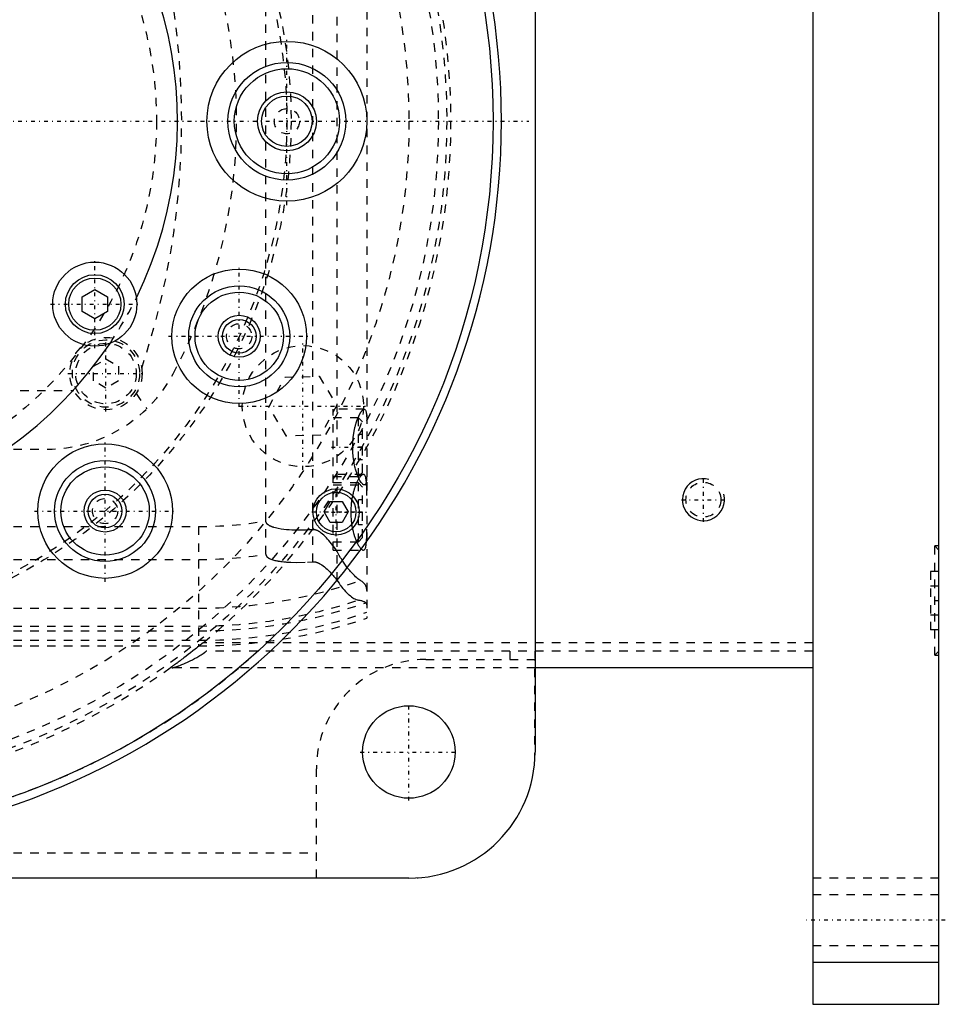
# Model space of a CAD drawing. Extents: x -602 to 139, y -105 to 105.
# Tile 13 of 14: x 29 to 139, y -105 to 12. Entities that reach past the tile are written whole.
import ezdxf

# ---------------------------------------------------------------- set-up
doc = ezdxf.new("R2010")
doc.units = 0
doc.linetypes.add('CENTER', pattern=[1.5, 0.45, -0.5, 0.05, -0.5])
doc.linetypes.add('DASHED', pattern=[2, 1, -1])
for name, color, linetype in [('AM_0', 7, 'CONTINUOUS'), ('AM_10', 7, 'CONTINUOUS'), ('AM_3', 7, 'DASHED'), ('AM_7', 7, 'CENTER')]:
    doc.layers.add(name, color=color, linetype=linetype)

msp = doc.modelspace()

# ---------------------------------------------------------------- linework, layer by layer
at = {"layer": 'AM_0', "color": 7, "linetype": 'CONTINUOUS'}
for p, q in [((123, 105), (123, -105)), ((138, -105), (138, 105)), ((90, 75), (90, -75)), ((36.17, -20.88), (37.67, -20.02)), ((36.17, -22.62), (36.17, -20.88)), ((37.67, -20.02), (39.17, -20.88)), ((39.17, -20.88), (39.17, -22.62)), ((37.67, -23.48), (36.17, -22.62)), ((39.17, -22.62), (37.67, -23.48)), ((64.91, -46.46), (65.63, -45.21)), ((65.63, -45.21), (67.07, -45.21)), ((67.07, -45.21), (67.79, -46.46)), ((65.63, -47.71), (64.91, -46.46)), ((67.79, -46.46), (67.07, -47.71)), ((67.07, -47.71), (65.63, -47.71)), ((123, -65), (90, -65)), ((75, -90), (-75, -90)), ((123, -100), (138, -100)), ((123, -105), (138, -105))]:
    msp.add_line(p, q, dxfattribs=at)
for centre, radius in [((0, 0), 85), ((60.5, 0), 9.5), ((60.5, 0), 7), ((60.5, 0), 6.25), ((60.5, 0), 3.5), ((60.5, 0), 3), ((37.67, -21.75), 5), ((37.67, -21.75), 3.5), ((37.67, -21.75), 3.1), ((54.83, -25.57), 8), ((54.83, -25.57), 6), ((54.83, -25.57), 5.25), ((54.83, -25.57), 2.5), ((54.83, -25.57), 2), ((38.89, -46.35), 8), ((38.89, -46.35), 6), ((38.89, -46.35), 5.25), ((38.89, -46.35), 2.5), ((38.89, -46.35), 2), ((66.35, -46.46), 2.75), ((66.35, -46.46), 2.35), ((75, -75), 5.5)]:
    msp.add_circle(centre, radius, dxfattribs=at)
for centre, radius, start, end in [((0, 0), 86, 280.3833, 79.6167), ((0, 0), 47.5, 333.7821, 56.2179), ((0, 0), 47.5, 243.7821, 326.2179), ((75, -75), 15, 270, 0)]:
    msp.add_arc(centre, radius, start, end, dxfattribs=at)
at = {"layer": 'AM_10', "color": 7, "linetype": 'CONTINUOUS'}
msp.add_arc((110, -45), 2.5, 75, 15, dxfattribs=at)
at = {"layer": 'AM_3', "color": 6, "linetype": 'DASHED'}
for p, q in [((70, 59.1), (70, -59.1)), ((66.48, -54.6), (66.48, 54.6)), ((63.58, -52.38), (63.58, 52.38)), ((58, -51.49), (58, 51.49)), ((37.5, -29.13), (39, -28.27)), ((37.5, -30.87), (37.5, -29.13)), ((39, -28.27), (40.5, -29.13)), ((40.5, -29.13), (40.5, -30.87)), ((58.36, -33.98), (60.28, -30.43)), ((60.28, -30.43), (64.32, -30.33)), ((64.32, -30.33), (66.44, -33.77)), ((39, -31.73), (37.5, -30.87)), ((40.5, -30.87), (39, -31.73)), ((-49.19, -32), (35.19, -32)), ((42.58, -32.38), (43.84, -34.2)), ((66.44, -33.77), (64.51, -37.32)), ((60.47, -37.43), (58.36, -33.98)), ((69.69, -34.25), (66, -34.25)), ((66, -51), (66, -34.25)), ((69, -35.25), (66, -35.25)), ((69.5, -35.75), (69, -35.25)), ((69, -42.25), (69, -35.25)), ((69.5, -41.75), (69.5, -35.75)), ((64.51, -37.32), (60.47, -37.43)), ((69.5, -37.25), (69, -37.25)), ((-46, -39), (32, -39)), ((69.5, -38.75), (69, -38.75)), ((69.5, -40.25), (69, -40.25)), ((69.59, -42), (66, -42)), ((69, -42.25), (69.5, -41.75)), ((66, -42.25), (69, -42.25)), ((69, -43), (66, -43)), ((66, -43.25), (69.69, -43.25)), ((69.5, -43.5), (69, -43)), ((69, -50), (69, -43)), ((69.5, -49.5), (69.5, -43.5)), ((69.5, -45), (69, -45)), ((69.5, -46.5), (69, -46.5)), ((69.5, -48), (69, -48)), ((-340, -48.19), (50, -48.19)), ((50, -48.19), (50, -62.39)), ((66, -50), (69, -50)), ((69, -50), (69.5, -49.5)), ((66, -51), (69.59, -51)), ((138, -51), (137.5, -50.5)), ((138, -50.5), (137.5, -50.5)), ((137.5, -63.5), (137.5, -50.5)), ((-340, -52.11), (50, -52.11)), ((137, -53.54), (137, -60.46)), ((138, -53.54), (137, -53.54)), ((138, -55.27), (137, -55.27)), ((-340, -57.89), (50, -57.89)), ((138, -58.73), (137, -58.73)), ((-340, -60.6), (50, -60.6)), ((-90, -60.02), (50, -60.02)), ((138, -60.46), (137, -60.46)), ((-90, -61.72), (50, -61.72)), ((123, -62), (50.56, -62)), ((-90, -62.39), (50, -62.39)), ((123, -63), (50.91, -63)), ((87, -63), (87, -64)), ((137.5, -63.5), (138, -63)), ((77, -64), (89.96, -64)), ((89.96, -76.12), (89.96, -64)), ((137.5, -63.5), (138, -63.5)), ((90, -65), (46.64, -65)), ((64, -89.96), (64, -77)), ((-64, -87), (64, -87)), ((64, -89.96), (76.12, -89.96)), ((138, -90), (123, -90)), ((138, -92), (123, -92)), ((123, -98), (138, -98))]:
    msp.add_line(p, q, dxfattribs=at)
for points in [[(68.45, -40.43, 0), (68.45, -40.39, 0), (68.44, -40.31, 0), (68.42, -40.23, 0), (68.42, -40.19, 0), (68.41, -40.15, 0), (68.4, -40.07, 0), (68.39, -39.99, 0), (68.38, -39.91, 0), (68.37, -39.83, 0), (68.37, -39.75, 0), (68.36, -39.71, 0), (68.36, -39.67, 0), (68.35, -39.59, 0), (68.34, -39.51, 0), (68.34, -39.43, 0), (68.33, -39.34, 0), (68.33, -39.26, 0), (68.33, -39.22, 0), (68.33, -39.18, 0), (68.32, -39.1, 0), (68.32, -39.02, 0), (68.32, -38.98, 0), (68.32, -38.94, 0), (68.32, -38.86, 0), (68.32, -38.78, 0), (68.32, -38.74, 0), (68.32, -38.7, 0), (68.32, -38.62, 0), (68.32, -38.54, 0), (68.32, -38.46, 0), (68.32, -38.38, 0), (68.33, -38.3, 0), (68.33, -38.26, 0), (68.33, -38.22, 0), (68.33, -38.13, 0), (68.34, -38.05, 0), (68.35, -37.97, 0), (68.35, -37.89, 0), (68.36, -37.81, 0), (68.36, -37.77, 0), (68.37, -37.73, 0), (68.38, -37.65, 0), (68.38, -37.57, 0), (68.39, -37.49, 0), (68.4, -37.41, 0), (68.42, -37.33, 0), (68.42, -37.29, 0), (68.43, -37.25, 0), (68.44, -37.17, 0), (68.45, -37.09, 0), (68.46, -37.02, 0), (68.48, -36.94, 0), (68.49, -36.86, 0), (68.5, -36.83, 0), (68.51, -36.79, 0), (68.52, -36.71, 0), (68.54, -36.64, 0), (68.55, -36.57, 0), (68.57, -36.5, 0), (68.59, -36.43, 0), (68.59, -36.39, 0), (68.6, -36.36, 0), (68.62, -36.29, 0), (68.64, -36.22, 0), (68.65, -36.19, 0), (68.66, -36.15, 0), (68.67, -36.09, 0), (68.69, -36.02, 0), (68.7, -35.99, 0), (68.71, -35.96, 0), (68.73, -35.9, 0), (68.75, -35.84, 0), (68.77, -35.78, 0), (68.79, -35.72, 0), (68.81, -35.66, 0), (68.82, -35.63, 0), (68.83, -35.6, 0), (68.85, -35.55, 0), (68.87, -35.5, 0), (68.89, -35.44, 0), (68.91, -35.39, 0), (68.93, -35.34, 0), (68.94, -35.31, 0), (68.95, -35.29, 0), (68.97, -35.24, 0), (68.99, -35.19, 0), (69.01, -35.14, 0), (69.03, -35.09, 0), (69.05, -35.05, 0), (69.06, -35.02, 0), (69.07, -35, 0), (69.09, -34.96, 0), (69.12, -34.91, 0), (69.14, -34.87, 0), (69.16, -34.83, 0), (69.18, -34.79, 0), (69.19, -34.77, 0), (69.2, -34.75, 0), (69.22, -34.72, 0), (69.24, -34.68, 0), (69.26, -34.65, 0), (69.28, -34.61, 0), (69.3, -34.58, 0), (69.31, -34.57, 0), (69.33, -34.55, 0), (69.35, -34.52, 0), (69.37, -34.5, 0), (69.38, -34.48, 0), (69.39, -34.47, 0), (69.41, -34.44, 0), (69.42, -34.42, 0), (69.43, -34.41, 0), (69.44, -34.4, 0), (69.46, -34.38, 0), (69.48, -34.36, 0), (69.5, -34.34, 0), (69.52, -34.33, 0), (69.54, -34.31, 0), (69.54, -34.31, 0), (69.55, -34.3, 0), (69.57, -34.29, 0), (69.59, -34.28, 0), (69.6, -34.27, 0), (69.62, -34.26, 0), (69.63, -34.26, 0), (69.64, -34.26, 0), (69.65, -34.25, 0), (69.66, -34.25, 0), (69.68, -34.25, 0), (69.69, -34.25, 0)], [(69.69, -34.25, 0), (69.7, -34.25, 0), (69.74, -34.26, 0), (69.78, -34.28, 0), (69.79, -34.3, 0), (69.81, -34.32, 0), (69.84, -34.36, 0), (69.87, -34.42, 0), (69.89, -34.48, 0), (69.91, -34.56, 0), (69.93, -34.65, 0), (69.94, -34.7, 0), (69.95, -34.75, 0), (69.96, -34.86, 0), (69.97, -34.99, 0), (69.98, -35.11, 0), (69.99, -35.25, 0), (69.99, -35.4, 0), (69.99, -35.47, 0), (70, -35.55, 0), (70, -35.71, 0), (70, -35.87, 0), (70, -35.96, 0)], [(69.69, -43.25, 0), (69.66, -43.25, 0), (69.6, -43.23, 0), (69.54, -43.19, 0), (69.51, -43.16, 0), (69.47, -43.13, 0), (69.4, -43.05, 0), (69.33, -42.96, 0), (69.25, -42.84, 0), (69.18, -42.7, 0), (69.1, -42.55, 0), (69.06, -42.47, 0), (69.02, -42.39, 0), (68.94, -42.21, 0), (68.87, -42.01, 0), (68.8, -41.81, 0), (68.73, -41.59, 0), (68.66, -41.36, 0), (68.63, -41.23, 0), (68.59, -41.11, 0), (68.53, -40.84, 0), (68.5, -40.68, 0), (68.49, -40.64, 0), (68.48, -40.59, 0), (68.48, -40.57, 0), (68.48, -40.54, 0), (68.47, -40.5, 0), (68.46, -40.45, 0), (68.45, -40.43, 0)], [(69.59, -42, 0), (69.58, -42, 0), (69.55, -42, 0), (69.52, -42.01, 0), (69.51, -42.02, 0), (69.49, -42.02, 0), (69.46, -42.04, 0), (69.43, -42.06, 0), (69.4, -42.08, 0), (69.37, -42.1, 0), (69.33, -42.13, 0), (69.32, -42.15, 0), (69.3, -42.17, 0), (69.26, -42.2, 0), (69.23, -42.25, 0), (69.19, -42.29, 0), (69.16, -42.34, 0), (69.12, -42.39, 0), (69.1, -42.42, 0), (69.08, -42.45, 0), (69.05, -42.51, 0), (69.01, -42.57, 0), (68.99, -42.6, 0), (68.97, -42.63, 0), (68.93, -42.7, 0), (68.9, -42.77, 0), (68.88, -42.81, 0), (68.86, -42.85, 0), (68.82, -42.92, 0), (68.78, -43, 0), (68.75, -43.09, 0), (68.71, -43.17, 0), (68.68, -43.26, 0), (68.66, -43.3, 0), (68.64, -43.34, 0), (68.61, -43.43, 0), (68.58, -43.53, 0), (68.54, -43.62, 0), (68.51, -43.73, 0), (68.48, -43.83, 0), (68.46, -43.88, 0), (68.45, -43.93, 0), (68.42, -44.04, 0), (68.39, -44.16, 0), (68.36, -44.27, 0), (68.33, -44.39, 0), (68.3, -44.51, 0), (68.29, -44.57, 0), (68.28, -44.63, 0), (68.25, -44.75, 0), (68.23, -44.87, 0), (68.21, -45, 0), (68.19, -45.13, 0), (68.17, -45.26, 0), (68.16, -45.32, 0), (68.15, -45.39, 0), (68.14, -45.52, 0), (68.13, -45.65, 0), (68.12, -45.78, 0), (68.11, -45.91, 0), (68.1, -46.04, 0), (68.1, -46.11, 0), (68.09, -46.17, 0), (68.09, -46.31, 0), (68.09, -46.44, 0), (68.09, -46.5, 0), (68.09, -46.56, 0), (68.09, -46.69, 0), (68.09, -46.83, 0), (68.1, -46.89, 0), (68.1, -46.96, 0), (68.11, -47.09, 0), (68.12, -47.22, 0), (68.13, -47.35, 0), (68.14, -47.48, 0), (68.15, -47.61, 0), (68.16, -47.68, 0), (68.17, -47.74, 0), (68.19, -47.87, 0), (68.21, -48, 0), (68.23, -48.13, 0), (68.25, -48.25, 0), (68.28, -48.37, 0), (68.29, -48.43, 0), (68.3, -48.49, 0), (68.33, -48.61, 0), (68.36, -48.73, 0), (68.39, -48.84, 0), (68.42, -48.96, 0), (68.45, -49.07, 0), (68.46, -49.12, 0), (68.48, -49.17, 0), (68.51, -49.27, 0), (68.54, -49.38, 0), (68.58, -49.47, 0), (68.61, -49.57, 0), (68.64, -49.66, 0), (68.66, -49.7, 0), (68.68, -49.74, 0), (68.71, -49.83, 0), (68.75, -49.91, 0), (68.78, -50, 0), (68.82, -50.08, 0), (68.86, -50.15, 0), (68.88, -50.19, 0), (68.9, -50.23, 0), (68.93, -50.3, 0), (68.97, -50.37, 0), (68.99, -50.4, 0), (69.01, -50.43, 0), (69.05, -50.49, 0), (69.08, -50.55, 0), (69.1, -50.58, 0), (69.12, -50.61, 0), (69.16, -50.66, 0), (69.19, -50.71, 0), (69.23, -50.75, 0), (69.26, -50.8, 0), (69.3, -50.83, 0), (69.32, -50.85, 0), (69.33, -50.87, 0), (69.37, -50.9, 0), (69.4, -50.92, 0), (69.43, -50.94, 0), (69.46, -50.96, 0), (69.49, -50.98, 0), (69.51, -50.98, 0), (69.52, -50.99, 0), (69.55, -51, 0), (69.58, -51, 0), (69.59, -51, 0)], [(70, -44.5, 0), (70, -44.38, 0), (70, -44.13, 0), (70, -43.9, 0), (69.99, -43.78, 0), (69.99, -43.67, 0), (69.99, -43.47, 0), (69.98, -43.27, 0), (69.97, -43.09, 0), (69.96, -42.92, 0), (69.94, -42.75, 0), (69.93, -42.68, 0), (69.92, -42.6, 0), (69.9, -42.47, 0), (69.87, -42.35, 0), (69.84, -42.25, 0), (69.8, -42.17, 0), (69.76, -42.1, 0), (69.74, -42.07, 0), (69.72, -42.05, 0), (69.67, -42.02, 0), (69.62, -42, 0), (69.59, -42, 0)], [(70, -41.54, 0), (70, -41.63, 0), (70, -41.79, 0), (70, -41.95, 0), (69.99, -42.03, 0), (69.99, -42.1, 0), (69.99, -42.25, 0), (69.98, -42.39, 0), (69.97, -42.51, 0), (69.96, -42.64, 0), (69.95, -42.75, 0), (69.94, -42.8, 0), (69.93, -42.85, 0), (69.91, -42.94, 0), (69.89, -43.02, 0), (69.87, -43.08, 0), (69.84, -43.14, 0), (69.81, -43.18, 0), (69.79, -43.2, 0), (69.78, -43.22, 0), (69.74, -43.24, 0), (69.7, -43.25, 0), (69.69, -43.25, 0)], [(63.58, -48.57, 0), (63.41, -48.58, 0), (63.07, -48.6, 0), (62.74, -48.62, 0), (62.57, -48.62, 0), (62.4, -48.63, 0), (62.07, -48.63, 0), (61.74, -48.63, 0), (61.42, -48.63, 0), (61.1, -48.62, 0), (60.78, -48.6, 0), (60.62, -48.58, 0), (60.46, -48.57, 0), (60.14, -48.54, 0), (59.8, -48.49, 0), (59.46, -48.43, 0), (59.13, -48.35, 0), (58.95, -48.3, 0), (58.9, -48.28, 0), (58.85, -48.27, 0), (58.82, -48.26, 0), (58.8, -48.25, 0), (58.75, -48.23, 0), (58.69, -48.21, 0), (58.67, -48.2, 0), (58.64, -48.19, 0), (58.59, -48.16, 0), (58.54, -48.14, 0), (58.51, -48.13, 0), (58.49, -48.11, 0), (58.44, -48.09, 0), (58.39, -48.06, 0), (58.34, -48.03, 0), (58.3, -48, 0), (58.25, -47.97, 0), (58.23, -47.95, 0), (58.21, -47.93, 0), (58.19, -47.91, 0), (58.18, -47.9, 0), (58.17, -47.9, 0), (58.17, -47.89, 0), (58.17, -47.89, 0), (58.16, -47.88, 0), (58.15, -47.88, 0), (58.15, -47.87, 0), (58.14, -47.86, 0), (58.13, -47.86, 0), (58.13, -47.85, 0), (58.13, -47.85, 0), (58.12, -47.84, 0), (58.12, -47.83, 0), (58.11, -47.83, 0), (58.11, -47.82, 0), (58.1, -47.81, 0), (58.1, -47.81, 0), (58.09, -47.81, 0), (58.09, -47.8, 0), (58.08, -47.79, 0), (58.08, -47.78, 0), (58.07, -47.78, 0), (58.07, -47.77, 0), (58.07, -47.76, 0), (58.07, -47.76, 0), (58.06, -47.75, 0), (58.06, -47.74, 0), (58.05, -47.73, 0), (58.05, -47.73, 0), (58.04, -47.72, 0), (58.04, -47.71, 0), (58.04, -47.71, 0), (58.04, -47.7, 0), (58.03, -47.69, 0), (58.03, -47.69, 0), (58.03, -47.68, 0), (58.03, -47.67, 0), (58.02, -47.67, 0), (58.02, -47.66, 0), (58.02, -47.66, 0), (58.02, -47.65, 0), (58.02, -47.64, 0), (58.01, -47.63, 0), (58.01, -47.62, 0), (58.01, -47.61, 0), (58.01, -47.61, 0), (58.01, -47.6, 0), (58.01, -47.59, 0), (58, -47.58, 0), (58, -47.57, 0), (58, -47.57, 0), (58, -47.56, 0), (58, -47.55, 0), (58, -47.55, 0), (58, -47.54, 0), (58, -47.53, 0), (58, -47.52, 0)], [(66.48, -51.17, 0), (66.4, -51.06, 0), (66.26, -50.84, 0), (66.11, -50.63, 0), (66.03, -50.53, 0), (65.95, -50.43, 0), (65.8, -50.23, 0), (65.65, -50.04, 0), (65.49, -49.85, 0), (65.34, -49.68, 0), (65.19, -49.52, 0), (65.11, -49.44, 0), (65.03, -49.36, 0), (64.88, -49.22, 0), (64.74, -49.09, 0), (64.58, -48.96, 0), (64.49, -48.89, 0), (64.46, -48.88, 0), (64.43, -48.86, 0), (64.42, -48.85, 0), (64.41, -48.84, 0), (64.38, -48.82, 0), (64.35, -48.8, 0), (64.32, -48.78, 0), (64.29, -48.77, 0), (64.26, -48.75, 0), (64.25, -48.74, 0), (64.24, -48.73, 0), (64.21, -48.72, 0), (64.18, -48.7, 0), (64.16, -48.7, 0), (64.15, -48.69, 0), (64.12, -48.68, 0), (64.08, -48.66, 0), (64.07, -48.66, 0), (64.05, -48.65, 0), (64.02, -48.64, 0), (63.99, -48.63, 0), (63.96, -48.62, 0), (63.93, -48.61, 0), (63.9, -48.6, 0), (63.88, -48.59, 0), (63.86, -48.59, 0), (63.83, -48.58, 0), (63.8, -48.58, 0), (63.76, -48.57, 0), (63.73, -48.57, 0), (63.7, -48.57, 0), (63.68, -48.57, 0), (63.66, -48.57, 0), (63.63, -48.57, 0), (63.6, -48.57, 0), (63.58, -48.57, 0)], [(69.59, -51, 0), (69.62, -51, 0), (69.67, -50.98, 0), (69.72, -50.95, 0), (69.74, -50.93, 0), (69.76, -50.9, 0), (69.8, -50.83, 0), (69.84, -50.75, 0), (69.87, -50.65, 0), (69.9, -50.53, 0), (69.92, -50.4, 0), (69.93, -50.32, 0), (69.94, -50.25, 0), (69.96, -50.08, 0), (69.97, -49.91, 0), (69.98, -49.73, 0), (69.99, -49.53, 0), (69.99, -49.33, 0), (69.99, -49.22, 0), (70, -49.1, 0), (70, -48.87, 0), (70, -48.62, 0), (70, -48.5, 0)], [(58, -51.49, 0), (58, -51.5, 0), (58, -51.52, 0), (58, -51.54, 0), (58, -51.55, 0), (58.01, -51.56, 0), (58.01, -51.58, 0), (58.02, -51.6, 0), (58.02, -51.62, 0), (58.03, -51.64, 0), (58.04, -51.66, 0), (58.04, -51.66, 0), (58.05, -51.67, 0), (58.06, -51.69, 0), (58.07, -51.71, 0), (58.08, -51.72, 0), (58.09, -51.74, 0), (58.1, -51.75, 0), (58.11, -51.76, 0), (58.12, -51.77, 0), (58.13, -51.78, 0), (58.15, -51.8, 0), (58.15, -51.81, 0), (58.16, -51.81, 0), (58.17, -51.83, 0), (58.19, -51.84, 0), (58.2, -51.84, 0), (58.2, -51.85, 0), (58.22, -51.86, 0), (58.23, -51.87, 0), (58.25, -51.88, 0), (58.26, -51.89, 0), (58.28, -51.91, 0), (58.29, -51.91, 0), (58.3, -51.92, 0), (58.31, -51.93, 0), (58.33, -51.94, 0), (58.35, -51.95, 0), (58.37, -51.96, 0), (58.38, -51.97, 0), (58.39, -51.97, 0), (58.4, -51.98, 0), (58.42, -51.99, 0), (58.44, -51.99, 0), (58.5, -52.02, 0), (58.61, -52.07, 0), (58.72, -52.11, 0), (58.78, -52.13, 0), (58.83, -52.14, 0), (58.94, -52.18, 0), (59.06, -52.21, 0), (59.17, -52.23, 0), (59.29, -52.26, 0), (59.41, -52.28, 0), (59.47, -52.29, 0), (59.53, -52.3, 0), (59.65, -52.32, 0), (59.77, -52.34, 0), (59.83, -52.35, 0)], [(69.24, -54.6, 0), (69.18, -54.57, 0), (69.06, -54.49, 0), (68.94, -54.39, 0), (68.87, -54.34, 0), (68.8, -54.28, 0), (68.66, -54.16, 0), (68.52, -54.02, 0), (68.37, -53.87, 0), (68.21, -53.71, 0), (68.05, -53.53, 0), (67.97, -53.43, 0), (67.89, -53.34, 0), (67.72, -53.13, 0), (67.56, -52.91, 0), (67.39, -52.68, 0), (67.22, -52.44, 0), (67.05, -52.18, 0), (66.97, -52.04, 0), (66.88, -51.91, 0), (66.72, -51.62, 0), (66.55, -51.33, 0), (66.48, -51.17, 0)], [(59.83, -52.35, 0), (59.94, -52.36, 0), (60.15, -52.38, 0), (60.36, -52.4, 0), (60.46, -52.41, 0), (60.56, -52.42, 0), (60.76, -52.43, 0), (60.96, -52.44, 0), (61.68, -52.45, 0), (62.94, -52.42, 0), (63.58, -52.38, 0)], [(63.58, -52.38, 0), (63.6, -52.38, 0), (63.63, -52.38, 0), (63.66, -52.38, 0), (63.67, -52.38, 0), (63.69, -52.38, 0), (63.72, -52.38, 0), (63.75, -52.38, 0), (63.77, -52.38, 0), (63.8, -52.38, 0), (63.83, -52.39, 0), (63.85, -52.39, 0), (63.86, -52.39, 0), (63.89, -52.4, 0), (63.92, -52.41, 0), (63.95, -52.41, 0), (63.98, -52.42, 0), (64.01, -52.43, 0), (64.02, -52.43, 0), (64.04, -52.44, 0), (64.06, -52.45, 0), (64.09, -52.46, 0), (64.11, -52.46, 0), (64.12, -52.47, 0), (64.15, -52.48, 0), (64.17, -52.49, 0), (64.19, -52.5, 0), (64.2, -52.5, 0), (64.23, -52.51, 0), (64.26, -52.53, 0), (64.28, -52.54, 0), (64.31, -52.55, 0), (64.34, -52.57, 0), (64.35, -52.57, 0), (64.36, -52.58, 0), (64.39, -52.6, 0), (64.41, -52.61, 0), (64.5, -52.66, 0), (64.65, -52.76, 0), (64.81, -52.88, 0), (64.96, -53, 0), (65.04, -53.06, 0), (65.12, -53.13, 0), (65.27, -53.27, 0), (65.43, -53.43, 0), (65.6, -53.59, 0), (65.76, -53.76, 0), (65.92, -53.94, 0), (66, -54.03, 0), (66.08, -54.12, 0), (66.24, -54.31, 0), (66.4, -54.5, 0), (66.48, -54.6, 0)], [(66.48, -54.6, 0), (66.55, -54.72, 0), (66.7, -54.94, 0), (66.85, -55.16, 0), (66.92, -55.26, 0), (67, -55.36, 0), (67.15, -55.55, 0), (67.3, -55.73, 0), (67.46, -55.9, 0), (67.61, -56.06, 0), (67.76, -56.2, 0), (67.83, -56.27, 0), (67.91, -56.33, 0), (68.05, -56.45, 0), (68.19, -56.55, 0), (68.33, -56.65, 0), (68.46, -56.73, 0), (68.59, -56.8, 0), (68.66, -56.82, 0), (68.72, -56.85, 0), (68.84, -56.89, 0), (68.95, -56.92, 0), (69.01, -56.93, 0)], [(70, -55.78, 0), (70, -55.74, 0), (69.99, -55.66, 0), (69.99, -55.58, 0), (69.98, -55.55, 0), (69.97, -55.51, 0), (69.95, -55.44, 0), (69.93, -55.37, 0), (69.9, -55.3, 0), (69.87, -55.23, 0), (69.84, -55.16, 0), (69.82, -55.13, 0), (69.79, -55.1, 0), (69.75, -55.03, 0), (69.7, -54.97, 0), (69.64, -54.91, 0), (69.58, -54.85, 0), (69.51, -54.79, 0), (69.48, -54.76, 0), (69.44, -54.73, 0), (69.37, -54.68, 0), (69.28, -54.63, 0), (69.24, -54.6, 0)], [(69.01, -56.93, 0), (69.06, -56.94, 0), (69.17, -56.96, 0), (69.27, -56.98, 0), (69.32, -56.99, 0), (69.36, -57, 0), (69.45, -57.03, 0), (69.53, -57.06, 0), (69.6, -57.09, 0), (69.67, -57.12, 0), (69.73, -57.15, 0), (69.76, -57.17, 0), (69.79, -57.19, 0), (69.83, -57.23, 0), (69.88, -57.27, 0), (69.91, -57.31, 0), (69.94, -57.36, 0), (69.96, -57.4, 0), (69.97, -57.43, 0), (69.98, -57.45, 0), (69.99, -57.5, 0), (70, -57.55, 0), (70, -57.58, 0)], [(50.56, -62, 0), (50.43, -62.11, 0), (50.16, -62.32, 0), (49.88, -62.54, 0), (49.74, -62.65, 0), (49.61, -62.76, 0), (49.33, -62.98, 0), (49.05, -63.2, 0), (48.77, -63.41, 0), (48.51, -63.62, 0), (48.25, -63.82, 0), (48.12, -63.91, 0), (47.99, -64, 0), (47.85, -64.11, 0), (47.81, -64.14, 0), (47.77, -64.17, 0), (47.76, -64.18, 0), (47.74, -64.2, 0), (47.7, -64.23, 0), (47.66, -64.25, 0), (47.62, -64.28, 0), (47.59, -64.31, 0), (47.55, -64.34, 0), (47.53, -64.35, 0), (47.51, -64.36, 0), (47.48, -64.39, 0), (47.44, -64.42, 0), (47.4, -64.44, 0), (47.37, -64.47, 0), (47.33, -64.49, 0), (47.32, -64.51, 0), (47.3, -64.52, 0), (47.26, -64.55, 0), (47.23, -64.57, 0), (47.2, -64.6, 0), (47.16, -64.62, 0), (47.13, -64.64, 0), (47.11, -64.65, 0), (47.1, -64.67, 0), (47.07, -64.69, 0), (47.04, -64.71, 0), (47.01, -64.73, 0), (46.98, -64.75, 0), (46.95, -64.77, 0), (46.94, -64.78, 0), (46.92, -64.79, 0), (46.9, -64.81, 0), (46.87, -64.83, 0), (46.86, -64.84, 0), (46.85, -64.85, 0), (46.83, -64.86, 0), (46.81, -64.88, 0), (46.8, -64.89, 0), (46.79, -64.89, 0), (46.77, -64.91, 0), (46.75, -64.92, 0), (46.73, -64.93, 0), (46.72, -64.94, 0), (46.7, -64.95, 0), (46.7, -64.96, 0), (46.69, -64.96, 0), (46.68, -64.97, 0), (46.67, -64.98, 0), (46.66, -64.98, 0), (46.65, -64.99, 0), (46.65, -64.99, 0), (46.64, -65, 0), (46.64, -65, 0), (46.64, -65, 0), (46.64, -65, 0), (46.64, -65, 0)], [(46.81, -65, 0), (46.82, -65, 0), (46.83, -65, 0), (46.85, -65, 0), (46.86, -65, 0), (46.87, -64.99, 0), (46.89, -64.99, 0), (46.91, -64.99, 0), (46.94, -64.98, 0), (46.96, -64.98, 0), (46.99, -64.97, 0), (47, -64.97, 0), (47.01, -64.97, 0), (47.04, -64.96, 0), (47.07, -64.95, 0), (47.1, -64.94, 0), (47.13, -64.93, 0), (47.16, -64.93, 0), (47.17, -64.92, 0), (47.19, -64.92, 0), (47.22, -64.91, 0), (47.25, -64.9, 0), (47.27, -64.89, 0), (47.28, -64.89, 0), (47.31, -64.88, 0), (47.35, -64.86, 0), (47.36, -64.86, 0), (47.38, -64.85, 0), (47.42, -64.84, 0), (47.45, -64.83, 0), (47.49, -64.82, 0), (47.52, -64.8, 0), (47.56, -64.79, 0), (47.57, -64.78, 0), (47.59, -64.78, 0), (47.63, -64.76, 0), (47.66, -64.75, 0), (47.79, -64.7, 0), (48.02, -64.61, 0), (48.25, -64.52, 0), (48.5, -64.41, 0), (48.62, -64.35, 0), (48.75, -64.29, 0), (49.01, -64.17, 0), (49.27, -64.04, 0), (49.53, -63.9, 0), (49.79, -63.76, 0), (50.05, -63.6, 0), (50.17, -63.52, 0), (50.3, -63.44, 0), (50.55, -63.27, 0), (50.69, -63.17, 0), (50.73, -63.14, 0), (50.77, -63.11, 0), (50.79, -63.09, 0), (50.81, -63.08, 0), (50.85, -63.05, 0), (50.89, -63.02, 0), (50.91, -63, 0)], [(89.96, -63, 0), (89.96, -63.04, 0), (89.96, -63.12, 0), (89.96, -63.2, 0), (89.96, -63.24, 0), (89.96, -63.28, 0), (89.96, -63.36, 0), (89.97, -63.44, 0), (89.97, -63.52, 0), (89.97, -63.6, 0), (89.98, -63.67, 0), (89.98, -63.71, 0), (89.98, -63.75, 0), (89.98, -63.83, 0), (89.99, -63.9, 0), (89.99, -63.97, 0), (89.99, -64.04, 0), (90, -64.11, 0), (90, -64.14, 0), (90, -64.17, 0), (90, -64.23, 0), (90, -64.29, 0), (90, -64.32, 0)]]:
    msp.add_polyline3d(points, dxfattribs=at)
for centre, radius in [((0, 0), 79.5), ((0, 0), 78.5), ((0, 0), 75), ((0, 0), 61), ((0, 0), 60.5), ((0, 0), 45), ((60.5, 0), 1.5), ((54.83, -25.57), 1.5), ((39, -30), 4.3), ((39, -30), 4), ((39, -30), 3.6), ((62.4, -33.88), 7.2), ((110, -45), 2.07), ((38.89, -46.35), 1.5)]:
    msp.add_circle(centre, radius, dxfattribs=at)
for centre, radius, start, end in [((0, 0), 80, 54.3409, 305.6591), ((0, 0), 80, 309.195, 50.805), ((-45, 0), 93, 341.6079, 18.3921), ((-8.97, 0), 63.5, 331.7631, 28.2369), ((0, 0), 85, 180, 312.1683), ((0, 0), 47.5, 326.2179, 333.7821), ((32, -22), 17, 270, 331.7631), ((50, 0), 48.19, 270, 279.5555), ((50, 0), 52.11, 270, 278.8311), ((50, 0), 57.89, 270, 289.4116), ((50, 0), 60.02, 270, 288.4632), ((50, 0), 60.6, 270, 289.2721), ((50, 0), 61.72, 270, 288.9064), ((50, 0), 62.39, 270, 288.6977), ((77, -77), 13, 90, 180)]:
    msp.add_arc(centre, radius, start, end, dxfattribs=at)
at = {"layer": 'AM_7', "color": 4, "linetype": 'CENTER'}
for p, q in [((60.5, -9.97), (60.5, 9.97)), ((-89.25, 0), (89.25, 0)), ((37.67, -27), (37.67, -16.5)), ((54.83, -33.97), (54.83, -17.17)), ((32.42, -21.75), (42.92, -21.75)), ((39, -34.52), (39, -25.48)), ((46.43, -25.57), (63.23, -25.57)), ((62.4, -41.44), (62.4, -26.32)), ((34.48, -30), (43.52, -30)), ((54.84, -33.88), (69.96, -33.88)), ((38.89, -54.75), (38.89, -37.95)), ((65.8, -38.75), (70.2, -38.75)), ((110, -47.63), (110, -42.37)), ((66.35, -49.35), (66.35, -43.57)), ((107.38, -45), (112.62, -45)), ((30.49, -46.35), (47.29, -46.35)), ((63.46, -46.46), (69.24, -46.46)), ((65.8, -46.5), (70.2, -46.5)), ((137.47, -57), (138.03, -57)), ((75, -80.78), (75, -69.22)), ((69.22, -75), (80.78, -75)), ((138.75, -95), (122.25, -95))]:
    msp.add_line(p, q, dxfattribs=at)

doc.saveas('drawing.dxf')
